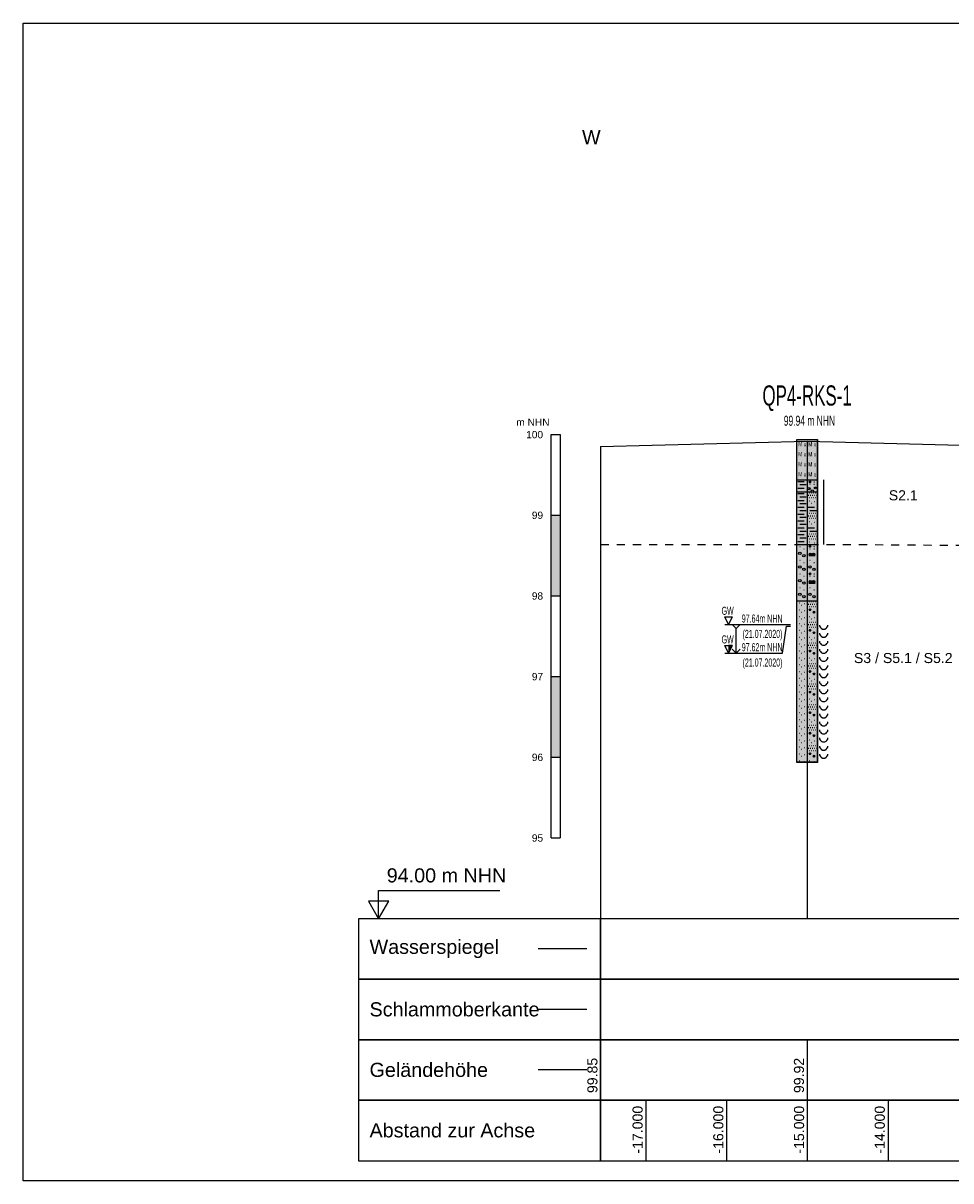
# Model space of a CAD drawing. Header units: metres. Extents: x -17 to 824, y 89 to 134.
# Tile 27 of 80: x 275 to 287, y 91 to 105. Entities that reach past the tile are written whole.
import ezdxf
from ezdxf.enums import TextEntityAlignment as Align

# ---------------------------------------------------------------- set-up
doc = ezdxf.new("R2010")
doc.units = ezdxf.units.M
doc.linetypes.add('ACAD_ISO03W100', pattern=[30, 12, -18])
for name, color, linetype in [('BG_GT_DC_RKS', 249, 'Continuous'), ('BG_GT_SCHICHT', 3, 'ACAD_ISO03W100'), ('BG_GT_TE', 6, 'Continuous'), ('BW_KOERP_GESCH', 126, 'Continuous'), ('BW_Z_BEM', 52, 'Continuous'), ('P_TO_GEW', 242, 'Continuous'), ('P_TO_NUTZ_WASSER', 152, 'Continuous'), ('ZZ_GITTER', 40, 'Continuous'), ('ZZ_LAYOUT', 2, 'Continuous')]:
    doc.layers.add(name, color=color, linetype=linetype)
doc.layers.add('ZZ_AFENSTER', color=6, linetype='Continuous', plot=False)
doc.styles.add('ARI018_V_100', font='arial.ttf', dxfattribs={"height": 0.18})
doc.styles.add('ARI025_V_50', font='arial.ttf', dxfattribs={"height": 0.125})
doc.styles.add('ARI035_V_50', font='arial.ttf', dxfattribs={"height": 0.175})
doc.styles.add('Arial', font='arial.ttf')
doc.styles.get("Standard").update_dxf_attribs({"font": 'arial.ttf'})

# ---------------------------------------------------------------- blocks, each defined once
blk = doc.blocks.new('QP4-RKS-1')
for p, q in [((-0.00255, 0), (0.00255, 0)), ((-0.00255, -0.0101), (-0.00255, 0)), ((-0.00255, 0), (0.00245, 0)), ((-0.00255, -0.08), (-0.00255, 0)), ((0.00245, 0), (0.00245, -0.08)), ((0.00255, 0), (0.00255, -0.0101)), ((-0.00255, -0.01), (0.00255, -0.01)), ((-0.00255, -0.0131), (-0.00255, -0.01)), ((0.00255, -0.0101), (-0.00255, -0.0101)), ((-0.00235, -0.0104), (-0.00075, -0.0104)), ((-0.00185, -0.0112), (-0.00025, -0.0112)), ((0.00045, -0.0105), (0.00085, -0.0105)), ((0.00046, -0.01045), (0.00084, -0.01045)), ((0.00046, -0.01055), (0.00084, -0.01055)), ((0.00048, -0.0104), (0.00082, -0.0104)), ((0.00048, -0.0106), (0.00082, -0.0106)), ((0.00052, -0.01035), (0.00078, -0.01035)), ((0.00052, -0.01065), (0.00078, -0.01065)), ((0.00065, -0.0111), (0.00075, -0.0111)), ((0.00165, -0.0105), (0.00175, -0.0105)), ((0.00165, -0.0111), (0.00175, -0.0111)), ((0.00255, -0.01), (0.00255, -0.0131)), ((0.00405, -0.01), (0.00405, -0.013)), ((-0.00255, -0.013), (0.00255, -0.013)), ((-0.00255, -0.0261), (-0.00255, -0.013)), ((0.00255, -0.0131), (-0.00255, -0.0131)), ((-0.00235, -0.0121), (-0.00075, -0.0121)), ((-0.00235, -0.0134), (-0.00075, -0.0134)), ((-0.00185, -0.0142), (-0.00025, -0.0142)), ((0.00005, -0.0132), (0.00015, -0.0132)), ((0.00025, -0.0138), (0.00035, -0.0138)), ((0.00045, -0.0122), (0.00055, -0.0122)), ((0.00055, -0.0132), (0.00065, -0.0132)), ((0.00075, -0.0138), (0.00085, -0.0138)), ((0.00105, -0.0132), (0.00115, -0.0132)), ((0.00125, -0.0138), (0.00135, -0.0138)), ((0.00155, -0.0132), (0.00165, -0.0132)), ((0.00175, -0.0138), (0.00185, -0.0138)), ((0.00205, -0.0132), (0.00215, -0.0132)), ((0.00225, -0.0138), (0.00235, -0.0138)), ((0.00255, -0.013), (0.00255, -0.0261)), ((0.00405, -0.013), (0.00405, -0.026)), ((-0.00235, -0.0151), (-0.00075, -0.0151)), ((-0.00235, -0.0168), (-0.00075, -0.0168)), ((-0.00185, -0.0159), (-0.00025, -0.0159)), ((0.00005, -0.0144), (0.00015, -0.0144)), ((0.00015, -0.0168), (0.00175, -0.0168)), ((0.00055, -0.0144), (0.00065, -0.0144)), ((0.00055, -0.0152), (0.00065, -0.0152)), ((0.00095, -0.0158), (0.00105, -0.0158)), ((0.00105, -0.0144), (0.00115, -0.0144)), ((0.00155, -0.0144), (0.00165, -0.0144)), ((0.00175, -0.0154), (0.00185, -0.0154)), ((0.00205, -0.0144), (0.00215, -0.0144)), ((-0.00235, -0.0185), (-0.00075, -0.0185)), ((-0.00185, -0.0176), (-0.00025, -0.0176)), ((-0.00185, -0.0193), (-0.00025, -0.0193)), ((0.00005, -0.0183), (0.00015, -0.0183)), ((0.00005, -0.0195), (0.00015, -0.0195)), ((0.00025, -0.0189), (0.00035, -0.0189)), ((0.00055, -0.0183), (0.00065, -0.0183)), ((0.00055, -0.0195), (0.00065, -0.0195)), ((0.00065, -0.0176), (0.00225, -0.0176)), ((0.00075, -0.0189), (0.00085, -0.0189)), ((0.00105, -0.0183), (0.00115, -0.0183)), ((0.00105, -0.0195), (0.00115, -0.0195)), ((0.00125, -0.0189), (0.00135, -0.0189)), ((0.00155, -0.0183), (0.00165, -0.0183)), ((0.00155, -0.0195), (0.00165, -0.0195)), ((0.00175, -0.0189), (0.00185, -0.0189)), ((0.00205, -0.0183), (0.00215, -0.0183)), ((0.00205, -0.0195), (0.00215, -0.0195)), ((0.00225, -0.0189), (0.00235, -0.0189)), ((-0.00235, -0.0202), (-0.00075, -0.0202)), ((-0.00235, -0.0219), (-0.00075, -0.0219)), ((-0.00185, -0.021), (-0.00025, -0.021)), ((-0.00185, -0.0227), (-0.00025, -0.0227)), ((0.00015, -0.0219), (0.00175, -0.0219)), ((0.00055, -0.0203), (0.00065, -0.0203)), ((0.00065, -0.0227), (0.00225, -0.0227)), ((0.00095, -0.0209), (0.00105, -0.0209)), ((0.00175, -0.0205), (0.00185, -0.0205)), ((-0.00235, -0.0236), (-0.00075, -0.0236)), ((-0.00235, -0.0253), (-0.00075, -0.0253)), ((-0.00185, -0.0244), (-0.00025, -0.0244)), ((0.00005, -0.0234), (0.00015, -0.0234)), ((0.00005, -0.0246), (0.00015, -0.0246)), ((0.00025, -0.024), (0.00035, -0.024)), ((0.00055, -0.0234), (0.00065, -0.0234)), ((0.00055, -0.0246), (0.00065, -0.0246)), ((0.00055, -0.0254), (0.00065, -0.0254)), ((0.00075, -0.024), (0.00085, -0.024)), ((0.00105, -0.0234), (0.00115, -0.0234)), ((0.00105, -0.0246), (0.00115, -0.0246)), ((0.00125, -0.024), (0.00135, -0.024)), ((0.00155, -0.0234), (0.00165, -0.0234)), ((0.00155, -0.0246), (0.00165, -0.0246)), ((0.00175, -0.024), (0.00185, -0.024)), ((0.00175, -0.0256), (0.00185, -0.0256)), ((0.00205, -0.0234), (0.00215, -0.0234)), ((0.00205, -0.0246), (0.00215, -0.0246)), ((0.00225, -0.024), (0.00235, -0.024)), ((-0.00255, -0.026), (0.00255, -0.026)), ((-0.00255, -0.0401), (-0.00255, -0.026)), ((0.00255, -0.0261), (-0.00255, -0.0261)), ((-0.00185, -0.0265), (-0.00175, -0.0265)), ((-0.00085, -0.0271), (-0.00075, -0.0271)), ((0.00045, -0.0265), (0.00085, -0.0265)), ((0.00045, -0.02845), (0.00105, -0.02845)), ((0.00045, -0.0285), (0.00105, -0.0285)), ((0.00045, -0.02855), (0.00105, -0.02855)), ((0.00046, -0.02645), (0.00084, -0.02645)), ((0.00046, -0.02655), (0.00084, -0.02655)), ((0.00047, -0.0284), (0.00103, -0.0284)), ((0.00047, -0.0286), (0.00103, -0.0286)), ((0.00048, -0.0264), (0.00082, -0.0264)), ((0.00048, -0.0266), (0.00082, -0.0266)), ((0.00049, -0.02835), (0.00101, -0.02835)), ((0.00049, -0.02865), (0.00101, -0.02865)), ((0.00052, -0.02635), (0.00078, -0.02635)), ((0.00052, -0.02665), (0.00078, -0.02665)), ((0.00053, -0.0283), (0.00097, -0.0283)), ((0.00053, -0.0287), (0.00097, -0.0287)), ((0.00058, -0.02825), (0.00092, -0.02825)), ((0.00065, -0.0271), (0.00075, -0.0271)), ((0.00095, -0.026), (0.00105, -0.026)), ((0.00125, -0.02845), (0.00185, -0.02845)), ((0.00125, -0.0285), (0.00185, -0.0285)), ((0.00125, -0.02855), (0.00185, -0.02855)), ((0.00127, -0.0284), (0.00183, -0.0284)), ((0.00127, -0.0286), (0.00183, -0.0286)), ((0.00129, -0.02835), (0.00181, -0.02835)), ((0.00129, -0.02865), (0.00181, -0.02865)), ((0.00133, -0.0283), (0.00177, -0.0283)), ((0.00133, -0.0287), (0.00177, -0.0287)), ((0.00138, -0.02825), (0.00172, -0.02825)), ((0.00165, -0.0265), (0.00175, -0.0265)), ((0.00165, -0.0271), (0.00175, -0.0271)), ((0.00255, -0.026), (0.00255, -0.0401)), ((-0.00185, -0.0299), (-0.00175, -0.0299)), ((-0.00085, -0.0305), (-0.00075, -0.0305)), ((0.00035, -0.0288), (0.00195, -0.0288)), ((0.00058, -0.02875), (0.00092, -0.02875)), ((0.00065, -0.0299), (0.00075, -0.0299)), ((0.00138, -0.02875), (0.00172, -0.02875)), ((0.00165, -0.0305), (0.00175, -0.0305)), ((-0.00185, -0.0333), (-0.00175, -0.0333)), ((-0.00085, -0.0339), (-0.00075, -0.0339)), ((0.00045, -0.0333), (0.00085, -0.0333)), ((0.00046, -0.03325), (0.00084, -0.03325)), ((0.00046, -0.03335), (0.00084, -0.03335)), ((0.00048, -0.0332), (0.00082, -0.0332)), ((0.00048, -0.0334), (0.00082, -0.0334)), ((0.00052, -0.03315), (0.00078, -0.03315)), ((0.00052, -0.03345), (0.00078, -0.03345)), ((0.00065, -0.0339), (0.00075, -0.0339)), ((0.00165, -0.0333), (0.00175, -0.0333)), ((0.00165, -0.0339), (0.00175, -0.0339)), ((-0.00185, -0.0367), (-0.00175, -0.0367)), ((-0.00085, -0.0373), (-0.00075, -0.0373)), ((0.00035, -0.0356), (0.00195, -0.0356)), ((0.00045, -0.03525), (0.00105, -0.03525)), ((0.00045, -0.0353), (0.00105, -0.0353)), ((0.00045, -0.03535), (0.00105, -0.03535)), ((0.00047, -0.0352), (0.00103, -0.0352)), ((0.00047, -0.0354), (0.00103, -0.0354)), ((0.00049, -0.03515), (0.00101, -0.03515)), ((0.00049, -0.03545), (0.00101, -0.03545)), ((0.00053, -0.0351), (0.00097, -0.0351)), ((0.00053, -0.0355), (0.00097, -0.0355)), ((0.00058, -0.03505), (0.00092, -0.03505)), ((0.00058, -0.03555), (0.00092, -0.03555)), ((0.00065, -0.0367), (0.00075, -0.0367)), ((0.00125, -0.03525), (0.00185, -0.03525)), ((0.00125, -0.0353), (0.00185, -0.0353)), ((0.00125, -0.03535), (0.00185, -0.03535)), ((0.00127, -0.0352), (0.00183, -0.0352)), ((0.00127, -0.0354), (0.00183, -0.0354)), ((0.00129, -0.03515), (0.00181, -0.03515)), ((0.00129, -0.03545), (0.00181, -0.03545)), ((0.00133, -0.0351), (0.00177, -0.0351)), ((0.00133, -0.0355), (0.00177, -0.0355)), ((0.00138, -0.03505), (0.00172, -0.03505)), ((0.00138, -0.03555), (0.00172, -0.03555)), ((0.00165, -0.0373), (0.00175, -0.0373)), ((-0.00255, -0.04), (0.00255, -0.04)), ((-0.00255, -0.0801), (-0.00255, -0.04)), ((0.00255, -0.0401), (-0.00255, -0.0401)), ((0.00255, -0.04), (0.00255, -0.0801)), ((-0.00195, -0.0405), (-0.00185, -0.0405)), ((-0.00195, -0.0422), (-0.00185, -0.0422)), ((-0.00155, -0.0411), (-0.00145, -0.0411)), ((-0.00155, -0.0428), (-0.00145, -0.0428)), ((-0.00075, -0.0407), (-0.00065, -0.0407)), ((-0.00075, -0.0424), (-0.00065, -0.0424)), ((0.00005, -0.0402), (0.00015, -0.0402)), ((0.00005, -0.0414), (0.00015, -0.0414)), ((0.00025, -0.0408), (0.00035, -0.0408)), ((0.00045, -0.0422), (0.00085, -0.0422)), ((0.00046, -0.04215), (0.00084, -0.04215)), ((0.00046, -0.04225), (0.00084, -0.04225)), ((0.00048, -0.0421), (0.00082, -0.0421)), ((0.00048, -0.0423), (0.00082, -0.0423)), ((0.00052, -0.04205), (0.00078, -0.04205)), ((0.00052, -0.04235), (0.00078, -0.04235)), ((0.00055, -0.0402), (0.00065, -0.0402)), ((0.00055, -0.0414), (0.00065, -0.0414)), ((0.00075, -0.0408), (0.00085, -0.0408)), ((0.00105, -0.0402), (0.00115, -0.0402)), ((0.00105, -0.0414), (0.00115, -0.0414)), ((0.00125, -0.0408), (0.00135, -0.0408)), ((0.00145, -0.0428), (0.00185, -0.0428)), ((0.00146, -0.04275), (0.00184, -0.04275)), ((0.00146, -0.04285), (0.00184, -0.04285)), ((0.00148, -0.0427), (0.00182, -0.0427)), ((0.00148, -0.0429), (0.00182, -0.0429)), ((0.00152, -0.04265), (0.00178, -0.04265)), ((0.00152, -0.04295), (0.00178, -0.04295)), ((0.00155, -0.0402), (0.00165, -0.0402)), ((0.00155, -0.0414), (0.00165, -0.0414)), ((0.00175, -0.0408), (0.00185, -0.0408)), ((0.00205, -0.0402), (0.00215, -0.0402)), ((0.00205, -0.0414), (0.00215, -0.0414)), ((0.00225, -0.0408), (0.00235, -0.0408)), ((-0.00195, -0.0439), (-0.00185, -0.0439)), ((-0.00195, -0.0456), (-0.00185, -0.0456)), ((-0.00155, -0.0445), (-0.00145, -0.0445)), ((-0.00075, -0.0441), (-0.00065, -0.0441)), ((-0.00075, -0.0458), (-0.00065, -0.0458)), ((0.00005, -0.0453), (0.00015, -0.0453)), ((0.00025, -0.0459), (0.00035, -0.0459)), ((0.00055, -0.0439), (0.00065, -0.0439)), ((0.00055, -0.0453), (0.00065, -0.0453)), ((0.00075, -0.0459), (0.00085, -0.0459)), ((0.00095, -0.0445), (0.00105, -0.0445)), ((0.00105, -0.0453), (0.00115, -0.0453)), ((0.00125, -0.0459), (0.00135, -0.0459)), ((0.00155, -0.0453), (0.00165, -0.0453)), ((0.00175, -0.0441), (0.00185, -0.0441)), ((0.00175, -0.0459), (0.00185, -0.0459)), ((0.00205, -0.0453), (0.00215, -0.0453)), ((0.00225, -0.0459), (0.00235, -0.0459)), ((-0.00195, -0.0473), (-0.00185, -0.0473)), ((-0.00155, -0.0462), (-0.00145, -0.0462)), ((-0.00155, -0.0479), (-0.00145, -0.0479)), ((-0.00075, -0.0475), (-0.00065, -0.0475)), ((0.00005, -0.0465), (0.00015, -0.0465)), ((0.00045, -0.0473), (0.00085, -0.0473)), ((0.00046, -0.04725), (0.00084, -0.04725)), ((0.00046, -0.04735), (0.00084, -0.04735)), ((0.00048, -0.0472), (0.00082, -0.0472)), ((0.00048, -0.0474), (0.00082, -0.0474)), ((0.00052, -0.04715), (0.00078, -0.04715)), ((0.00052, -0.04745), (0.00078, -0.04745)), ((0.00055, -0.0465), (0.00065, -0.0465)), ((0.00105, -0.0465), (0.00115, -0.0465)), ((0.00145, -0.0479), (0.00185, -0.0479)), ((0.00146, -0.04785), (0.00184, -0.04785)), ((0.00146, -0.04795), (0.00184, -0.04795)), ((0.00148, -0.0478), (0.00182, -0.0478)), ((0.00148, -0.048), (0.00182, -0.048)), ((0.00152, -0.04775), (0.00178, -0.04775)), ((0.00152, -0.04805), (0.00178, -0.04805)), ((0.00155, -0.0465), (0.00165, -0.0465)), ((0.00205, -0.0465), (0.00215, -0.0465)), ((0.00305, -0.046), (0.00305, -0.0463)), ((0.00305, -0.0463), (0.00325, -0.0466)), ((0.00305, -0.048), (0.00305, -0.0483)), ((0.00305, -0.0483), (0.00325, -0.0486)), ((0.00325, -0.0466), (0.00345, -0.0468)), ((0.00325, -0.0486), (0.00345, -0.0488)), ((0.00345, -0.0468), (0.00375, -0.047)), ((0.00375, -0.047), (0.00405, -0.047)), ((0.00405, -0.047), (0.00435, -0.047)), ((0.00435, -0.047), (0.00465, -0.0468)), ((0.00465, -0.0468), (0.00485, -0.0466)), ((0.00465, -0.0488), (0.00485, -0.0486)), ((0.00485, -0.0466), (0.00505, -0.0463)), ((0.00485, -0.0486), (0.00505, -0.0483)), ((0.00505, -0.0463), (0.00505, -0.046)), ((0.00505, -0.0483), (0.00505, -0.048)), ((-0.00195, -0.049), (-0.00185, -0.049)), ((-0.00195, -0.0507), (-0.00185, -0.0507)), ((-0.00155, -0.0496), (-0.00145, -0.0496)), ((-0.00155, -0.0513), (-0.00145, -0.0513)), ((-0.00075, -0.0492), (-0.00065, -0.0492)), ((-0.00075, -0.0509), (-0.00065, -0.0509)), ((0.00005, -0.0504), (0.00015, -0.0504)), ((0.00005, -0.0516), (0.00015, -0.0516)), ((0.00025, -0.051), (0.00035, -0.051)), ((0.00055, -0.049), (0.00065, -0.049)), ((0.00055, -0.0504), (0.00065, -0.0504)), ((0.00055, -0.0516), (0.00065, -0.0516)), ((0.00075, -0.051), (0.00085, -0.051)), ((0.00095, -0.0496), (0.00105, -0.0496)), ((0.00105, -0.0504), (0.00115, -0.0504)), ((0.00105, -0.0516), (0.00115, -0.0516)), ((0.00125, -0.051), (0.00135, -0.051)), ((0.00155, -0.0504), (0.00165, -0.0504)), ((0.00155, -0.0516), (0.00165, -0.0516)), ((0.00175, -0.0492), (0.00185, -0.0492)), ((0.00175, -0.051), (0.00185, -0.051)), ((0.00205, -0.0504), (0.00215, -0.0504)), ((0.00205, -0.0516), (0.00215, -0.0516)), ((0.00225, -0.051), (0.00235, -0.051)), ((0.00305, -0.05), (0.00305, -0.0503)), ((0.00305, -0.0503), (0.00325, -0.0506)), ((0.00325, -0.0506), (0.00345, -0.0508)), ((0.00345, -0.0488), (0.00375, -0.049)), ((0.00345, -0.0508), (0.00375, -0.051)), ((0.00375, -0.049), (0.00405, -0.049)), ((0.00375, -0.051), (0.00405, -0.051)), ((0.00405, -0.049), (0.00435, -0.049)), ((0.00405, -0.051), (0.00435, -0.051)), ((0.00435, -0.049), (0.00465, -0.0488)), ((0.00435, -0.051), (0.00465, -0.0508)), ((0.00465, -0.0508), (0.00485, -0.0506)), ((0.00485, -0.0506), (0.00505, -0.0503)), ((0.00505, -0.0503), (0.00505, -0.05)), ((-0.00195, -0.0524), (-0.00185, -0.0524)), ((-0.00195, -0.0541), (-0.00185, -0.0541)), ((-0.00155, -0.053), (-0.00145, -0.053)), ((-0.00075, -0.0526), (-0.00065, -0.0526)), ((-0.00075, -0.0543), (-0.00065, -0.0543)), ((0.00045, -0.0524), (0.00085, -0.0524)), ((0.00046, -0.05235), (0.00084, -0.05235)), ((0.00046, -0.05245), (0.00084, -0.05245)), ((0.00048, -0.0523), (0.00082, -0.0523)), ((0.00048, -0.0525), (0.00082, -0.0525)), ((0.00052, -0.05225), (0.00078, -0.05225)), ((0.00052, -0.05255), (0.00078, -0.05255)), ((0.00055, -0.0541), (0.00065, -0.0541)), ((0.00145, -0.053), (0.00185, -0.053)), ((0.00146, -0.05295), (0.00184, -0.05295)), ((0.00146, -0.05305), (0.00184, -0.05305)), ((0.00148, -0.0529), (0.00182, -0.0529)), ((0.00148, -0.0531), (0.00182, -0.0531)), ((0.00152, -0.05285), (0.00178, -0.05285)), ((0.00152, -0.05315), (0.00178, -0.05315)), ((0.00175, -0.0543), (0.00185, -0.0543)), ((0.00305, -0.052), (0.00305, -0.0523)), ((0.00305, -0.0523), (0.00325, -0.0526)), ((0.00305, -0.054), (0.00305, -0.0543)), ((0.00305, -0.0543), (0.00325, -0.0546)), ((0.00325, -0.0526), (0.00345, -0.0528)), ((0.00345, -0.0528), (0.00375, -0.053)), ((0.00375, -0.053), (0.00405, -0.053)), ((0.00405, -0.053), (0.00435, -0.053)), ((0.00435, -0.053), (0.00465, -0.0528)), ((0.00465, -0.0528), (0.00485, -0.0526)), ((0.00485, -0.0526), (0.00505, -0.0523)), ((0.00485, -0.0546), (0.00505, -0.0543)), ((0.00505, -0.0523), (0.00505, -0.052)), ((0.00505, -0.0543), (0.00505, -0.054)), ((-0.00195, -0.0558), (-0.00185, -0.0558)), ((-0.00155, -0.0547), (-0.00145, -0.0547)), ((-0.00155, -0.0564), (-0.00145, -0.0564)), ((-0.00075, -0.056), (-0.00065, -0.056)), ((0.00005, -0.0555), (0.00015, -0.0555)), ((0.00005, -0.0567), (0.00015, -0.0567)), ((0.00025, -0.0561), (0.00035, -0.0561)), ((0.00048, -0.0574), (0.00082, -0.0574)), ((0.00052, -0.05735), (0.00078, -0.05735)), ((0.00055, -0.0555), (0.00065, -0.0555)), ((0.00055, -0.0567), (0.00065, -0.0567)), ((0.00075, -0.0561), (0.00085, -0.0561)), ((0.00095, -0.0547), (0.00105, -0.0547)), ((0.00105, -0.0555), (0.00115, -0.0555)), ((0.00105, -0.0567), (0.00115, -0.0567)), ((0.00125, -0.0561), (0.00135, -0.0561)), ((0.00155, -0.0555), (0.00165, -0.0555)), ((0.00155, -0.0567), (0.00165, -0.0567)), ((0.00175, -0.0561), (0.00185, -0.0561)), ((0.00205, -0.0555), (0.00215, -0.0555)), ((0.00205, -0.0567), (0.00215, -0.0567)), ((0.00225, -0.0561), (0.00235, -0.0561)), ((0.00305, -0.056), (0.00305, -0.0563)), ((0.00305, -0.0563), (0.00325, -0.0566)), ((0.00325, -0.0546), (0.00345, -0.0548)), ((0.00325, -0.0566), (0.00345, -0.0568)), ((0.00345, -0.0548), (0.00375, -0.055)), ((0.00345, -0.0568), (0.00375, -0.057)), ((0.00375, -0.055), (0.00405, -0.055)), ((0.00375, -0.057), (0.00405, -0.057)), ((0.00405, -0.055), (0.00435, -0.055)), ((0.00405, -0.057), (0.00435, -0.057)), ((0.00435, -0.055), (0.00465, -0.0548)), ((0.00435, -0.057), (0.00465, -0.0568)), ((0.00465, -0.0548), (0.00485, -0.0546)), ((0.00465, -0.0568), (0.00485, -0.0566)), ((0.00485, -0.0566), (0.00505, -0.0563)), ((0.00505, -0.0563), (0.00505, -0.056)), ((-0.00195, -0.0575), (-0.00185, -0.0575)), ((-0.00195, -0.0592), (-0.00185, -0.0592)), ((-0.00155, -0.0581), (-0.00145, -0.0581)), ((-0.00155, -0.0598), (-0.00145, -0.0598)), ((-0.00075, -0.0577), (-0.00065, -0.0577)), ((-0.00075, -0.0594), (-0.00065, -0.0594)), ((0.00045, -0.0575), (0.00085, -0.0575)), ((0.00046, -0.05745), (0.00084, -0.05745)), ((0.00046, -0.05755), (0.00084, -0.05755)), ((0.00048, -0.0576), (0.00082, -0.0576)), ((0.00052, -0.05765), (0.00078, -0.05765)), ((0.00055, -0.0592), (0.00065, -0.0592)), ((0.00095, -0.0598), (0.00105, -0.0598)), ((0.00145, -0.0581), (0.00185, -0.0581)), ((0.00146, -0.05805), (0.00184, -0.05805)), ((0.00146, -0.05815), (0.00184, -0.05815)), ((0.00148, -0.058), (0.00182, -0.058)), ((0.00148, -0.0582), (0.00182, -0.0582)), ((0.00152, -0.05795), (0.00178, -0.05795)), ((0.00152, -0.05825), (0.00178, -0.05825)), ((0.00175, -0.0594), (0.00185, -0.0594)), ((0.00305, -0.058), (0.00305, -0.0583)), ((0.00305, -0.0583), (0.00325, -0.0586)), ((0.00305, -0.06), (0.00305, -0.0603)), ((0.00325, -0.0586), (0.00345, -0.0588)), ((0.00345, -0.0588), (0.00375, -0.059)), ((0.00375, -0.059), (0.00405, -0.059)), ((0.00405, -0.059), (0.00435, -0.059)), ((0.00435, -0.059), (0.00465, -0.0588)), ((0.00465, -0.0588), (0.00485, -0.0586)), ((0.00485, -0.0586), (0.00505, -0.0583)), ((0.00505, -0.0583), (0.00505, -0.058)), ((0.00505, -0.0603), (0.00505, -0.06)), ((-0.00195, -0.0609), (-0.00185, -0.0609)), ((-0.00195, -0.0626), (-0.00185, -0.0626)), ((-0.00155, -0.0615), (-0.00145, -0.0615)), ((-0.00075, -0.0611), (-0.00065, -0.0611)), ((-0.00075, -0.0628), (-0.00065, -0.0628)), ((0.00005, -0.0606), (0.00015, -0.0606)), ((0.00005, -0.0618), (0.00015, -0.0618)), ((0.00025, -0.0612), (0.00035, -0.0612)), ((0.00045, -0.0626), (0.00085, -0.0626)), ((0.00046, -0.06255), (0.00084, -0.06255)), ((0.00046, -0.06265), (0.00084, -0.06265)), ((0.00048, -0.0625), (0.00082, -0.0625)), ((0.00048, -0.0627), (0.00082, -0.0627)), ((0.00052, -0.06245), (0.00078, -0.06245)), ((0.00052, -0.06275), (0.00078, -0.06275)), ((0.00055, -0.0606), (0.00065, -0.0606)), ((0.00055, -0.0618), (0.00065, -0.0618)), ((0.00075, -0.0612), (0.00085, -0.0612)), ((0.00105, -0.0606), (0.00115, -0.0606)), ((0.00105, -0.0618), (0.00115, -0.0618)), ((0.00125, -0.0612), (0.00135, -0.0612)), ((0.00148, -0.0631), (0.00182, -0.0631)), ((0.00152, -0.06305), (0.00178, -0.06305)), ((0.00155, -0.0606), (0.00165, -0.0606)), ((0.00155, -0.0618), (0.00165, -0.0618)), ((0.00175, -0.0612), (0.00185, -0.0612)), ((0.00205, -0.0606), (0.00215, -0.0606)), ((0.00205, -0.0618), (0.00215, -0.0618)), ((0.00225, -0.0612), (0.00235, -0.0612)), ((0.00305, -0.0603), (0.00325, -0.0606)), ((0.00305, -0.062), (0.00305, -0.0623)), ((0.00305, -0.0623), (0.00325, -0.0626)), ((0.00325, -0.0606), (0.00345, -0.0608)), ((0.00325, -0.0626), (0.00345, -0.0628)), ((0.00345, -0.0608), (0.00375, -0.061)), ((0.00345, -0.0628), (0.00375, -0.063)), ((0.00375, -0.061), (0.00405, -0.061)), ((0.00375, -0.063), (0.00405, -0.063)), ((0.00405, -0.061), (0.00435, -0.061)), ((0.00405, -0.063), (0.00435, -0.063)), ((0.00435, -0.061), (0.00465, -0.0608)), ((0.00435, -0.063), (0.00465, -0.0628)), ((0.00465, -0.0608), (0.00485, -0.0606)), ((0.00465, -0.0628), (0.00485, -0.0626)), ((0.00485, -0.0606), (0.00505, -0.0603)), ((0.00485, -0.0626), (0.00505, -0.0623)), ((0.00505, -0.0623), (0.00505, -0.062)), ((-0.00195, -0.0643), (-0.00185, -0.0643)), ((-0.00195, -0.066), (-0.00185, -0.066)), ((-0.00155, -0.0632), (-0.00145, -0.0632)), ((-0.00155, -0.0649), (-0.00145, -0.0649)), ((-0.00075, -0.0645), (-0.00065, -0.0645)), ((0.00005, -0.0657), (0.00015, -0.0657)), ((0.00055, -0.0643), (0.00065, -0.0643)), ((0.00055, -0.0657), (0.00065, -0.0657)), ((0.00095, -0.0649), (0.00105, -0.0649)), ((0.00105, -0.0657), (0.00115, -0.0657)), ((0.00145, -0.0632), (0.00185, -0.0632)), ((0.00146, -0.06315), (0.00184, -0.06315)), ((0.00146, -0.06325), (0.00184, -0.06325)), ((0.00148, -0.0633), (0.00182, -0.0633)), ((0.00152, -0.06335), (0.00178, -0.06335)), ((0.00155, -0.0657), (0.00165, -0.0657)), ((0.00175, -0.0645), (0.00185, -0.0645)), ((0.00205, -0.0657), (0.00215, -0.0657)), ((0.00305, -0.064), (0.00305, -0.0643)), ((0.00305, -0.0643), (0.00325, -0.0646)), ((0.00305, -0.066), (0.00305, -0.0663)), ((0.00325, -0.0646), (0.00345, -0.0648)), ((0.00345, -0.0648), (0.00375, -0.065)), ((0.00375, -0.065), (0.00405, -0.065)), ((0.00405, -0.065), (0.00435, -0.065)), ((0.00435, -0.065), (0.00465, -0.0648)), ((0.00465, -0.0648), (0.00485, -0.0646)), ((0.00485, -0.0646), (0.00505, -0.0643)), ((0.00505, -0.0643), (0.00505, -0.064)), ((0.00505, -0.0663), (0.00505, -0.066)), ((-0.00195, -0.0677), (-0.00185, -0.0677)), ((-0.00155, -0.0666), (-0.00145, -0.0666)), ((-0.00155, -0.0683), (-0.00145, -0.0683)), ((-0.00075, -0.0662), (-0.00065, -0.0662)), ((-0.00075, -0.0679), (-0.00065, -0.0679)), ((0.00005, -0.0669), (0.00015, -0.0669)), ((0.00025, -0.0663), (0.00035, -0.0663)), ((0.00045, -0.0677), (0.00085, -0.0677)), ((0.00046, -0.06765), (0.00084, -0.06765)), ((0.00046, -0.06775), (0.00084, -0.06775)), ((0.00048, -0.0676), (0.00082, -0.0676)), ((0.00048, -0.0678), (0.00082, -0.0678)), ((0.00052, -0.06755), (0.00078, -0.06755)), ((0.00052, -0.06785), (0.00078, -0.06785)), ((0.00055, -0.0669), (0.00065, -0.0669)), ((0.00075, -0.0663), (0.00085, -0.0663)), ((0.00105, -0.0669), (0.00115, -0.0669)), ((0.00125, -0.0663), (0.00135, -0.0663)), ((0.00145, -0.0683), (0.00185, -0.0683)), ((0.00146, -0.06825), (0.00184, -0.06825)), ((0.00146, -0.06835), (0.00184, -0.06835)), ((0.00148, -0.0682), (0.00182, -0.0682)), ((0.00148, -0.0684), (0.00182, -0.0684)), ((0.00152, -0.06815), (0.00178, -0.06815)), ((0.00152, -0.06845), (0.00178, -0.06845)), ((0.00155, -0.0669), (0.00165, -0.0669)), ((0.00175, -0.0663), (0.00185, -0.0663)), ((0.00205, -0.0669), (0.00215, -0.0669)), ((0.00225, -0.0663), (0.00235, -0.0663)), ((0.00305, -0.0663), (0.00325, -0.0666)), ((0.00305, -0.068), (0.00305, -0.0683)), ((0.00305, -0.0683), (0.00325, -0.0686)), ((0.00325, -0.0666), (0.00345, -0.0668)), ((0.00325, -0.0686), (0.00345, -0.0688)), ((0.00345, -0.0668), (0.00375, -0.067)), ((0.00345, -0.0688), (0.00375, -0.069)), ((0.00375, -0.067), (0.00405, -0.067)), ((0.00405, -0.067), (0.00435, -0.067)), ((0.00435, -0.067), (0.00465, -0.0668)), ((0.00435, -0.069), (0.00465, -0.0688)), ((0.00465, -0.0668), (0.00485, -0.0666)), ((0.00465, -0.0688), (0.00485, -0.0686)), ((0.00485, -0.0666), (0.00505, -0.0663)), ((0.00485, -0.0686), (0.00505, -0.0683)), ((0.00505, -0.0683), (0.00505, -0.068)), ((-0.00195, -0.0694), (-0.00185, -0.0694)), ((-0.00195, -0.0711), (-0.00185, -0.0711)), ((-0.00155, -0.07), (-0.00145, -0.07)), ((-0.00155, -0.0717), (-0.00145, -0.0717)), ((-0.00075, -0.0696), (-0.00065, -0.0696)), ((-0.00075, -0.0713), (-0.00065, -0.0713)), ((0.00005, -0.0708), (0.00015, -0.0708)), ((0.00025, -0.0714), (0.00035, -0.0714)), ((0.00055, -0.0694), (0.00065, -0.0694)), ((0.00055, -0.0708), (0.00065, -0.0708)), ((0.00075, -0.0714), (0.00085, -0.0714)), ((0.00095, -0.07), (0.00105, -0.07)), ((0.00105, -0.0708), (0.00115, -0.0708)), ((0.00125, -0.0714), (0.00135, -0.0714)), ((0.00155, -0.0708), (0.00165, -0.0708)), ((0.00175, -0.0696), (0.00185, -0.0696)), ((0.00175, -0.0714), (0.00185, -0.0714)), ((0.00205, -0.0708), (0.00215, -0.0708)), ((0.00225, -0.0714), (0.00235, -0.0714)), ((0.00305, -0.07), (0.00305, -0.0703)), ((0.00305, -0.0703), (0.00325, -0.0706)), ((0.00325, -0.0706), (0.00345, -0.0708)), ((0.00345, -0.0708), (0.00375, -0.071)), ((0.00375, -0.069), (0.00405, -0.069)), ((0.00375, -0.071), (0.00405, -0.071)), ((0.00405, -0.069), (0.00435, -0.069)), ((0.00405, -0.071), (0.00435, -0.071)), ((0.00435, -0.071), (0.00465, -0.0708)), ((0.00465, -0.0708), (0.00485, -0.0706)), ((0.00485, -0.0706), (0.00505, -0.0703)), ((0.00505, -0.0703), (0.00505, -0.07)), ((-0.00195, -0.0728), (-0.00185, -0.0728)), ((-0.00195, -0.0745), (-0.00185, -0.0745)), ((-0.00155, -0.0734), (-0.00145, -0.0734)), ((-0.00075, -0.073), (-0.00065, -0.073)), ((0.00005, -0.072), (0.00015, -0.072)), ((0.00045, -0.0728), (0.00085, -0.0728)), ((0.00046, -0.07275), (0.00084, -0.07275)), ((0.00046, -0.07285), (0.00084, -0.07285)), ((0.00048, -0.0727), (0.00082, -0.0727)), ((0.00048, -0.0729), (0.00082, -0.0729)), ((0.00052, -0.07265), (0.00078, -0.07265)), ((0.00052, -0.07295), (0.00078, -0.07295)), ((0.00055, -0.072), (0.00065, -0.072)), ((0.00055, -0.0745), (0.00065, -0.0745)), ((0.00105, -0.072), (0.00115, -0.072)), ((0.00145, -0.0734), (0.00185, -0.0734)), ((0.00146, -0.07335), (0.00184, -0.07335)), ((0.00146, -0.07345), (0.00184, -0.07345)), ((0.00148, -0.0733), (0.00182, -0.0733)), ((0.00148, -0.0735), (0.00182, -0.0735)), ((0.00152, -0.07325), (0.00178, -0.07325)), ((0.00152, -0.07355), (0.00178, -0.07355)), ((0.00155, -0.072), (0.00165, -0.072)), ((0.00205, -0.072), (0.00215, -0.072)), ((0.00305, -0.072), (0.00305, -0.0723)), ((0.00305, -0.0723), (0.00325, -0.0726)), ((0.00305, -0.074), (0.00305, -0.0743)), ((0.00305, -0.0743), (0.00325, -0.0746)), ((0.00325, -0.0726), (0.00345, -0.0728)), ((0.00325, -0.0746), (0.00345, -0.0748)), ((0.00345, -0.0728), (0.00375, -0.073)), ((0.00375, -0.073), (0.00405, -0.073)), ((0.00405, -0.073), (0.00435, -0.073)), ((0.00435, -0.073), (0.00465, -0.0728)), ((0.00465, -0.0728), (0.00485, -0.0726)), ((0.00465, -0.0748), (0.00485, -0.0746)), ((0.00485, -0.0726), (0.00505, -0.0723)), ((0.00485, -0.0746), (0.00505, -0.0743)), ((0.00505, -0.0723), (0.00505, -0.072)), ((0.00505, -0.0743), (0.00505, -0.074)), ((-0.00195, -0.0762), (-0.00185, -0.0762)), ((-0.00155, -0.0751), (-0.00145, -0.0751)), ((-0.00155, -0.0768), (-0.00145, -0.0768)), ((-0.00075, -0.0747), (-0.00065, -0.0747)), ((-0.00075, -0.0764), (-0.00065, -0.0764)), ((0.00005, -0.0759), (0.00015, -0.0759)), ((0.00005, -0.0771), (0.00015, -0.0771)), ((0.00025, -0.0765), (0.00035, -0.0765)), ((0.00055, -0.0759), (0.00065, -0.0759)), ((0.00055, -0.0771), (0.00065, -0.0771)), ((0.00075, -0.0765), (0.00085, -0.0765)), ((0.00095, -0.0751), (0.00105, -0.0751)), ((0.00105, -0.0759), (0.00115, -0.0759)), ((0.00105, -0.0771), (0.00115, -0.0771)), ((0.00125, -0.0765), (0.00135, -0.0765)), ((0.00155, -0.0759), (0.00165, -0.0759)), ((0.00155, -0.0771), (0.00165, -0.0771)), ((0.00175, -0.0747), (0.00185, -0.0747)), ((0.00175, -0.0765), (0.00185, -0.0765)), ((0.00205, -0.0759), (0.00215, -0.0759)), ((0.00205, -0.0771), (0.00215, -0.0771)), ((0.00225, -0.0765), (0.00235, -0.0765)), ((0.00305, -0.076), (0.00305, -0.0763)), ((0.00305, -0.0763), (0.00325, -0.0766)), ((0.00325, -0.0766), (0.00345, -0.0768)), ((0.00345, -0.0748), (0.00375, -0.075)), ((0.00345, -0.0768), (0.00375, -0.077)), ((0.00375, -0.075), (0.00405, -0.075)), ((0.00375, -0.077), (0.00405, -0.077)), ((0.00405, -0.075), (0.00435, -0.075)), ((0.00405, -0.077), (0.00435, -0.077)), ((0.00435, -0.075), (0.00465, -0.0748)), ((0.00435, -0.077), (0.00465, -0.0768)), ((0.00465, -0.0768), (0.00485, -0.0766)), ((0.00485, -0.0766), (0.00505, -0.0763)), ((0.00505, -0.0763), (0.00505, -0.076)), ((0.00245, -0.08), (-0.00255, -0.08)), ((0.00255, -0.0801), (-0.00255, -0.0801)), ((-0.00195, -0.0779), (-0.00185, -0.0779)), ((-0.00195, -0.0796), (-0.00185, -0.0796)), ((-0.00155, -0.0785), (-0.00145, -0.0785)), ((-0.00075, -0.0781), (-0.00065, -0.0781)), ((-0.00075, -0.0798), (-0.00065, -0.0798)), ((0.00045, -0.0779), (0.00085, -0.0779)), ((0.00046, -0.07785), (0.00084, -0.07785)), ((0.00046, -0.07795), (0.00084, -0.07795)), ((0.00048, -0.0778), (0.00082, -0.0778)), ((0.00048, -0.078), (0.00082, -0.078)), ((0.00052, -0.07775), (0.00078, -0.07775)), ((0.00052, -0.07805), (0.00078, -0.07805)), ((0.00055, -0.0796), (0.00065, -0.0796)), ((0.00145, -0.0785), (0.00185, -0.0785)), ((0.00146, -0.07845), (0.00184, -0.07845)), ((0.00146, -0.07855), (0.00184, -0.07855)), ((0.00148, -0.0784), (0.00182, -0.0784)), ((0.00148, -0.0786), (0.00182, -0.0786)), ((0.00152, -0.07835), (0.00178, -0.07835)), ((0.00152, -0.07865), (0.00178, -0.07865)), ((0.00175, -0.0798), (0.00185, -0.0798)), ((0.00305, -0.078), (0.00305, -0.0783)), ((0.00305, -0.0783), (0.00325, -0.0786)), ((0.00325, -0.0786), (0.00345, -0.0788)), ((0.00345, -0.0788), (0.00375, -0.079)), ((0.00375, -0.079), (0.00405, -0.079)), ((0.00405, -0.079), (0.00435, -0.079)), ((0.00435, -0.079), (0.00465, -0.0788)), ((0.00465, -0.0788), (0.00485, -0.0786)), ((0.00485, -0.0786), (0.00505, -0.0783)), ((0.00505, -0.0783), (0.00505, -0.078))]:
    blk.add_line(p, q)
at = {"color": 160}
for p, q in [((-0.01955, -0.0459), (-0.02045, -0.044)), ((-0.02045, -0.044), (-0.01865, -0.044)), ((-0.02045, -0.0459), (-0.00415, -0.0459)), ((-0.01865, -0.044), (-0.01955, -0.0459)), ((-0.01765, -0.0469), (-0.01865, -0.0459)), ((-0.01665, -0.0459), (-0.01765, -0.0469)), ((-0.01765, -0.053), (-0.01765, -0.0469)), ((-0.00615, -0.053), (-0.00515, -0.0463)), ((-0.00515, -0.0463), (-0.00415, -0.0463)), ((-0.01955, -0.053), (-0.02045, -0.0511)), ((-0.02045, -0.0511), (-0.01865, -0.0511)), ((-0.01865, -0.0511), (-0.01955, -0.053)), ((-0.01865, -0.0511), (-0.01955, -0.0511)), ((-0.01867, -0.05115), (-0.01955, -0.05115)), ((-0.0187, -0.0512), (-0.01955, -0.0512)), ((-0.01872, -0.05125), (-0.01955, -0.05125)), ((-0.01874, -0.0513), (-0.01955, -0.0513)), ((-0.01877, -0.05135), (-0.01955, -0.05135)), ((-0.01879, -0.0514), (-0.01955, -0.0514)), ((-0.01882, -0.05145), (-0.01955, -0.05145)), ((-0.01884, -0.0515), (-0.01955, -0.0515)), ((-0.01886, -0.05155), (-0.01955, -0.05155)), ((-0.01889, -0.0516), (-0.01955, -0.0516)), ((-0.01891, -0.05165), (-0.01955, -0.05165)), ((-0.02045, -0.053), (-0.00615, -0.053)), ((-0.01893, -0.0517), (-0.01955, -0.0517)), ((-0.01896, -0.05175), (-0.01955, -0.05175)), ((-0.01898, -0.0518), (-0.01955, -0.0518)), ((-0.01901, -0.05185), (-0.01955, -0.05185)), ((-0.01903, -0.0519), (-0.01955, -0.0519)), ((-0.01905, -0.05195), (-0.01955, -0.05195)), ((-0.01908, -0.052), (-0.01955, -0.052)), ((-0.0191, -0.05205), (-0.01955, -0.05205)), ((-0.01912, -0.0521), (-0.01955, -0.0521)), ((-0.01915, -0.05215), (-0.01955, -0.05215)), ((-0.01917, -0.0522), (-0.01955, -0.0522)), ((-0.01919, -0.05225), (-0.01955, -0.05225)), ((-0.01922, -0.0523), (-0.01955, -0.0523)), ((-0.01924, -0.05235), (-0.01955, -0.05235)), ((-0.01927, -0.0524), (-0.01955, -0.0524)), ((-0.01929, -0.05245), (-0.01955, -0.05245)), ((-0.01931, -0.0525), (-0.01955, -0.0525)), ((-0.01934, -0.05255), (-0.01955, -0.05255)), ((-0.01936, -0.0526), (-0.01955, -0.0526)), ((-0.01938, -0.05265), (-0.01955, -0.05265)), ((-0.01941, -0.0527), (-0.01955, -0.0527)), ((-0.01943, -0.05275), (-0.01955, -0.05275)), ((-0.01946, -0.0528), (-0.01955, -0.0528)), ((-0.01948, -0.05285), (-0.01955, -0.05285)), ((-0.0195, -0.0529), (-0.01955, -0.0529)), ((-0.01953, -0.05295), (-0.01955, -0.05295)), ((-0.01765, -0.053), (-0.01865, -0.052)), ((-0.01665, -0.052), (-0.01765, -0.053))]:
    blk.add_line(p, q, dxfattribs=at)
for centre, radius in [((0.00065, -0.0105), 0.0002), ((0.00045, -0.0122), 0.0003), ((0.00125, -0.0128), 0.0003), ((0.00195, -0.012), 0.0002), ((-0.00185, -0.0282), 0.0003), ((-0.00085, -0.0288), 0.0003), ((0.00065, -0.0265), 0.0002), ((0.00075, -0.0285), 0.0003), ((0.00155, -0.0285), 0.0003), ((-0.00185, -0.0316), 0.0003), ((0.00065, -0.0316), 0.0003), ((-0.00085, -0.0322), 0.0003), ((0.00065, -0.0333), 0.0002), ((0.00165, -0.0322), 0.0003), ((-0.00185, -0.035), 0.0003), ((-0.00085, -0.0356), 0.0003), ((0.00075, -0.0353), 0.0003), ((0.00155, -0.0353), 0.0003), ((-0.00185, -0.0384), 0.0003), ((-0.00085, -0.039), 0.0003), ((0.00065, -0.0384), 0.0003), ((0.00165, -0.039), 0.0003), ((0.00065, -0.0422), 0.0002), ((0.00165, -0.0428), 0.0002), ((0.00065, -0.0473), 0.0002), ((0.00165, -0.0479), 0.0002), ((0.00065, -0.0524), 0.0002), ((0.00165, -0.053), 0.0002), ((0.00065, -0.0575), 0.0002), ((0.00165, -0.0581), 0.0002), ((0.00065, -0.0626), 0.0002), ((0.00165, -0.0632), 0.0002), ((0.00065, -0.0677), 0.0002), ((0.00165, -0.0683), 0.0002), ((0.00065, -0.0728), 0.0002), ((0.00165, -0.0734), 0.0002), ((0.00065, -0.0779), 0.0002), ((0.00165, -0.0785), 0.0002)]:
    blk.add_circle(centre, radius)
at = {"color": 30}
blk.add_solid([(-0.00255, 0), (0.00255, 0), (-0.00255, -0.0101), (0.00255, -0.0101)], dxfattribs=at)
at = {"color": 191}
for points in [[(-0.00255, -0.01), (0.00255, -0.01), (-0.00255, -0.0131), (0.00255, -0.0131)], [(-0.00255, -0.013), (0.00255, -0.013), (-0.00255, -0.0261), (0.00255, -0.0261)]]:
    blk.add_solid(points, dxfattribs=at)
at = {"color": 51}
blk.add_solid([(-0.00255, -0.026), (0.00255, -0.026), (-0.00255, -0.0401), (0.00255, -0.0401)], dxfattribs=at)
at = {"color": 33}
blk.add_solid([(-0.00255, -0.04), (0.00255, -0.04), (-0.00255, -0.0801), (0.00255, -0.0801)], dxfattribs=at)
at = {"width": 0.6}
for s, height, p in [('QP4-RKS-1', 0.005, (-0.00005, 0.0084)), ('  99.94 m NHN', 0.0025, (-0.00005, 0.0034))]:
    blk.add_text(s, height=height, dxfattribs=at).set_placement(p, align=Align.CENTER)
for s, p in [('M', (-0.00175, -0.0006)), ('u', (-0.00055, -0.0006)), ('M', (0.00075, -0.0006)), ('u', (0.00195, -0.0006)), ('M', (-0.00175, -0.0031)), ('M', (-0.00175, -0.0056)), ('u', (-0.00055, -0.0031)), ('M', (0.00075, -0.0031)), ('M', (0.00075, -0.0056)), ('u', (0.00195, -0.0031)), ('M', (-0.00175, -0.0081)), ('u', (-0.00055, -0.0056)), ('u', (-0.00055, -0.0081)), ('M', (0.00075, -0.0081)), ('u', (0.00195, -0.0056)), ('u', (0.00195, -0.0081))]:
    blk.add_text(s, height=0.00108, dxfattribs=at).set_placement(p, align=Align.TOP_CENTER)
at = {"color": 160, "width": 0.6}
for s, p in [('GW', (-0.01823, -0.04347)), ('97.64m NHN', (-0.00615, -0.0454)), ('GW', (-0.01823, -0.05057)), ('(21.07.2020)', (-0.00615, -0.0492)), ('97.62m NHN', (-0.00615, -0.0525)), ('(21.07.2020)', (-0.00615, -0.0563))]:
    blk.add_text(s, height=0.002, dxfattribs=at).set_placement(p, align=Align.RIGHT)

msp = doc.modelspace()

# ---------------------------------------------------------------- hatches: boundary and pattern name
at = {"layer": 'ZZ_LAYOUT'}
h = msp.add_hatch(color=249, dxfattribs=at)
h.dxf.hatch_style = 1
h.paths.add_polyline_path([(281.94, 99), (281.827, 99), (281.827, 98), (281.94, 98)])
h = msp.add_hatch(color=249, dxfattribs=at)
h.dxf.hatch_style = 1
h.paths.add_polyline_path([(281.94, 97), (281.827, 97), (281.827, 96), (281.94, 96)])

# ---------------------------------------------------------------- linework, layer by layer
at = {"layer": 'BG_GT_SCHICHT', "ltscale": 0.005, "flags": 128}
msp.add_lwpolyline([(282.44, 98.64), (285, 98.64, -0.002445), (289.09, 98.605, 0.002445), (293.18, 98.57, -0.032519), (294.506, 98.468, 0.024771), (298.486, 98.139)], format="xyb", dxfattribs=at)
at = {"layer": 'BW_KOERP_GESCH'}
msp.add_line((282.268, 92.126), (281.668, 92.126), dxfattribs=at)
msp.add_lwpolyline([(282.44, 99.853), (284.999, 99.918), (287.378, 99.855), (288.276, 99.817), (288.617, 99.863), (289.498, 99.977), (290.284, 99.981), (291.914, 99.981), (292.833, 99.975), (293.594, 99.987), (297.921, 98.372)], dxfattribs=at)
at = {"layer": 'BW_Z_BEM'}
for p, q in [((284.999, 99.918), (284.999, 94)), ((282.44, 99.853), (282.44, 94))]:
    msp.add_line(p, q, dxfattribs=at)
at = {"layer": 'P_TO_GEW', "color": 245, "true_color": 0x994c5f}
msp.add_line((282.268, 92.876), (281.668, 92.876), dxfattribs=at)
at = {"layer": 'P_TO_NUTZ_WASSER'}
msp.add_line((282.268, 93.626), (281.668, 93.626), dxfattribs=at)
at = {"layer": 'ZZ_AFENSTER'}
msp.add_lwpolyline([(275.286, 90.75), (275.286, 105.1), (324.236, 105.1), (324.236, 90.75)], close=True, dxfattribs=at)
at = {"layer": 'ZZ_GITTER'}
for p, q in [((279.69, 93.999), (279.69, 94.349)), ((279.69, 94.349), (281.19, 94.349)), ((279.815, 94.216), (279.565, 94.216)), ((279.565, 94.216), (279.69, 93.999)), ((279.69, 93.999), (279.815, 94.216)), ((282.44, 92.5), (282.44, 91.75)), ((284.999, 92.5), (284.999, 91.75)), ((283, 91.75), (283, 91)), ((284, 91.75), (284, 91)), ((285, 91.75), (285, 91)), ((286, 91.75), (286, 91))]:
    msp.add_line(p, q, dxfattribs=at)
at = {"layer": 'ZZ_GITTER', "transparency": 33554687}
for points in [[(282.44, 93.25), (282.44, 94), (279.44, 94), (279.44, 93.25)], [(282.44, 93.25), (320.082, 93.25), (320.082, 94), (282.44, 94)], [(282.44, 92.5), (282.44, 93.25), (279.44, 93.25), (279.44, 92.5)], [(282.44, 92.5), (320.082, 92.5), (320.082, 93.25), (282.44, 93.25)], [(282.44, 91.75), (282.44, 92.5), (279.44, 92.5), (279.44, 91.75)], [(282.44, 91.75), (320.082, 91.75), (320.082, 92.5), (282.44, 92.5)], [(282.44, 91), (282.44, 91.75), (279.44, 91.75), (279.44, 91)], [(282.44, 91), (320.082, 91), (320.082, 91.75), (282.44, 91.75)]]:
    msp.add_3dface(points, dxfattribs=at)
at = {"layer": 'ZZ_LAYOUT', "color": 249}
for p, q in [((281.827, 95), (281.827, 100)), ((281.827, 100), (281.94, 100)), ((281.94, 100), (281.94, 95)), ((281.827, 99), (281.94, 99)), ((281.827, 98), (281.94, 98)), ((281.827, 97), (281.94, 97)), ((281.827, 96), (281.94, 96)), ((281.827, 95), (281.94, 95))]:
    msp.add_line(p, q, dxfattribs=at)

# ---------------------------------------------------------------- block references
at = {"layer": 'BG_GT_DC_RKS', "xscale": 50, "yscale": 50, "zscale": 50}
msp.add_blockref('QP4-RKS-1', (285, 99.94), dxfattribs=at)

# ---------------------------------------------------------------- texts
at = {"layer": 'BG_GT_TE', "char_height": 0.125, "attachment_point": 5, "style": 'ARI025_V_50'}
for s, width, insert in [('S2.1', 0.32842, (286.189, 99.247)), ('S3 / S5.1 / S5.2', 1.21518, (286.189, 97.23))]:
    msp.add_mtext_dynamic_manual_height_columns(s, width=width, gutter_width=0.625, heights=[0], dxfattribs=dict(at, insert=insert))
at = {"layer": 'ZZ_GITTER', "style": 'ARI035_V_50'}
msp.add_text('94.00 m NHN', height=0.175, dxfattribs=at).set_placement((279.79, 94.449))
at = {"layer": 'ZZ_GITTER', "char_height": 0.175, "attachment_point": 4, "line_spacing_factor": 1.004016, "style": 'Arial'}
for s, insert in [('Wasserspiegel', (279.577, 93.625)), ('Schlammoberkante', (279.577, 92.875)), ('Geländehöhe', (279.577, 92.125)), ('Abstand zur Achse', (279.577, 91.375))]:
    msp.add_mtext(s, dxfattribs=dict(at, insert=insert))
at = {"layer": 'ZZ_GITTER', "char_height": 0.125, "attachment_point": 7, "rotation": 90, "line_spacing_factor": 1.004016, "style": 'Arial'}
for s, insert in [('99.85', (282.402, 91.838)), ('99.92', (284.961, 91.838)), ('-17.000', (282.962, 91.088)), ('-16.000', (283.962, 91.088)), ('-15.000', (284.962, 91.088)), ('-14.000', (285.962, 91.088))]:
    msp.add_mtext(s, dxfattribs=dict(at, insert=insert))
at = {"layer": 'ZZ_LAYOUT', "color": 249, "style": 'ARI018_V_100'}
for s, p in [('m NHN', (281.807, 100.154)), ('100', (281.727, 100)), ('99', (281.727, 99)), ('98', (281.727, 98)), ('97', (281.727, 97)), ('96', (281.727, 96)), ('95', (281.727, 95))]:
    msp.add_text(s, height=0.09, dxfattribs=at).set_placement(p, align=Align.MIDDLE_RIGHT)
at = {"layer": 'ZZ_LAYOUT', "insert": (282.44, 103.6), "char_height": 0.175, "width": 0.22975, "attachment_point": 9, "style": 'ARI035_V_50'}
msp.add_mtext('W', dxfattribs=at)

doc.saveas('drawing.dxf')
